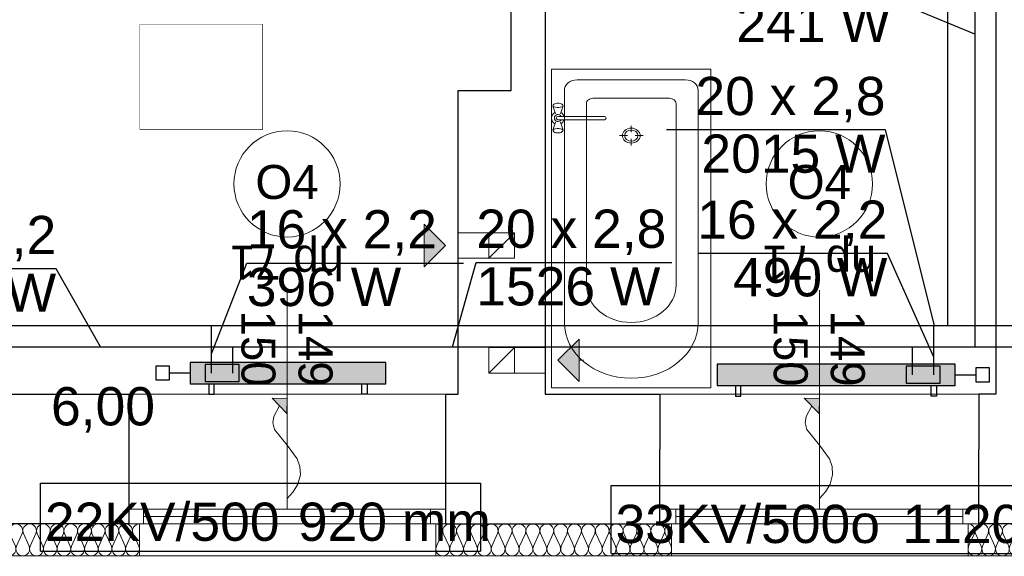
# Model space of a CAD drawing. Header units: inches. Extents: x -515158 to -470211, y -1887 to 84268.
# Tile 92 of 102: x -484966 to -480332, y 66505 to 69030. Entities that reach past the tile are written whole.
import ezdxf
from ezdxf.lldxf.tags import DXFTag

# ---------------------------------------------------------------- set-up
doc = ezdxf.new("R2010")
doc.units = ezdxf.units.IN
doc.header["$MEASUREMENT"] = 0
doc.set_wipeout_variables(frame=1)
for name, color, linetype, lineweight in [('#podkład', 252, 'Continuous', 9), ('A-Okna_Nr_Pióra__9', 252, 'Continuous', 9), ('Arch ocieplenie_Nr_Pióra__9', 252, 'Continuous', 9), ('Arch opisy okien_Nr_Pióra__9', 252, 'Continuous', 9), ('Arch opisy_Nr_Pióra__9', 252, 'Continuous', 9), ('Arch wykończenie_Nr_Pióra__3', 252, 'Continuous', 18), ('INWENT OPISY_Nr_Pióra__21', 252, 'Continuous', 9), ('INWENT wyposarzenie_Nr_Pióra__21', 252, 'Continuous', 9), ('INWENT. OKNA_Nr_Pióra__21', 252, 'Continuous', 9), ('INWENT. OKNA_Nr_Pióra__5', 252, 'Continuous', 13), ('INWENT.ŚCIANY_Nr_Pióra__1', 252, 'Continuous', 25), ('INWENT.ŚCIANY_Nr_Pióra__21', 252, 'Continuous', 9), ('Istniejące kominy_Nr_Pióra__21', 252, 'Continuous', 9)]:
    doc.layers.add(name, color=color, linetype=linetype, lineweight=lineweight)
for name, color, linetype in [('A-Okna', 252, 'Continuous'), ('Arch ocieplenie', 252, 'Continuous'), ('INWENT wyposarzenie', 252, 'Continuous'), ('IS_Text_Armatury_Therm', 7, 'Continuous'), ('IS_Text_Odbiornikow_Therm', 7, 'Continuous'), ('Istniejące kominy', 252, 'Continuous')]:
    doc.layers.add(name, color=color, linetype=linetype)
for name, color, linetype, true_color in [('IS_Armatura_podłączeniowa_grz._dolnozas.', 7, 'SOLID', 0x000000), ('IS_Armatura_Therm', 7, 'SOLID', 0x000000), ('IS_Grzejniki_Plan_rzut', 7, 'SOLID', 0x000000), ('IS_Opisy_działek_Therm', 7, 'SOLID', 0x000000), ('IS_Powrót', 5, 'DASH', 0x0000ff), ('IS_Zasilanie', 1, 'SOLID', 0xff0000)]:
    doc.layers.add(name, color=color, linetype=linetype, true_color=true_color)
doc.styles.add('GENERATED_STYLE_10', font='arial.ttf')
doc.styles.add('GENERATED_STYLE_4', font='txt')
doc.styles.add('GENERATED_STYLE_7', font='txt')
tags = doc.linetypes.add('DASH', pattern=[15, 10, -5]).pattern_tags.tags
tags[6:7] = [DXFTag(74, 4), DXFTag(75, 0), DXFTag(340, '0'), DXFTag(46, 0.0), DXFTag(50, 0.0), DXFTag(44, 0.0), DXFTag(45, 0.0)]
tags[4:5] = [DXFTag(74, 4), DXFTag(75, 0), DXFTag(340, '0'), DXFTag(46, 0.0), DXFTag(50, 0.0), DXFTag(44, 0.0), DXFTag(45, 0.0)]
tags = doc.linetypes.add('SOLID', pattern=[10, 10, 0]).pattern_tags.tags
tags[6:7] = [DXFTag(74, 4), DXFTag(75, 0), DXFTag(340, '0'), DXFTag(46, 0.0), DXFTag(50, 0.0), DXFTag(44, 0.0), DXFTag(45, 0.0)]
tags[4:5] = [DXFTag(74, 4), DXFTag(75, 0), DXFTag(340, '0'), DXFTag(46, 0.0), DXFTag(50, 0.0), DXFTag(44, 0.0), DXFTag(45, 0.0)]

# ---------------------------------------------------------------- blocks, each defined once
blk = doc.blocks.new('Krzywa_19', base_point=(-482643.3, 67977.9))
at = {"layer": 'A-Okna_Nr_Pióra__9', "linetype": 'Continuous'}
blk.add_hatch(color=256, dxfattribs=at).paths.add_polyline_path([(-482643.3, 68448.5), (-482643.7, 68377.8), (-482714, 68448.9)], flags=0)
for p, q in [((-482643.3, 68448.5), (-482714, 68448.9)), ((-482643.7, 68377.8), (-482714, 68448.9)), ((-482643.3, 68448.5), (-482643.7, 68377.8))]:
    blk.add_line(p, q, dxfattribs=at)
at = {"layer": 'A-Okna_Nr_Pióra__9', "linetype": 'Continuous', "flags": 128}
blk.add_lwpolyline([(-482643.3, 67977.9), (-482614.2, 68009.1), (-482592.9, 68044.1), (-482580.7, 68088.8), (-482583.2, 68127.5), (-482596.2, 68164), (-482643.3, 68228.5), (-482702.9, 68301.8), (-482710, 68333.8), (-482706, 68363.7), (-482678.9, 68413.3)], dxfattribs=at)
blk = doc.blocks.new('Krzywa_18', base_point=(-480138.3, 67977.9))
at = {"layer": 'A-Okna_Nr_Pióra__9', "linetype": 'Continuous'}
blk.add_hatch(color=256, dxfattribs=at).paths.add_polyline_path([(-480138.3, 68448.5), (-480138.7, 68377.8), (-480209, 68448.9)], flags=0)
for p, q in [((-480138.3, 68448.5), (-480209, 68448.9)), ((-480138.7, 68377.8), (-480209, 68448.9)), ((-480138.3, 68448.5), (-480138.7, 68377.8))]:
    blk.add_line(p, q, dxfattribs=at)
at = {"layer": 'A-Okna_Nr_Pióra__9', "linetype": 'Continuous', "flags": 128}
blk.add_lwpolyline([(-480138.3, 67977.9), (-480109.2, 68009.1), (-480087.9, 68044.1), (-480075.7, 68088.8), (-480078.2, 68127.5), (-480091.2, 68164), (-480138.3, 68228.5), (-480197.9, 68301.8), (-480205, 68333.8), (-480201, 68363.7), (-480173.9, 68413.3)], dxfattribs=at)
blk = doc.blocks.new('Linia_17', base_point=(-481898.3, 69167.6))
at = {"layer": 'Istniejące kominy_Nr_Pióra__21', "linetype": 'Continuous'}
blk.add_hatch(color=256, dxfattribs=at).paths.add_polyline_path([(-481898.3, 69167.6), (-481998.3, 69067.6), (-481998.3, 69267.6)], flags=0)
for p, q in [((-481898.3, 69167.6), (-481998.3, 69267.6)), ((-481998.3, 69067.6), (-481998.3, 69267.6)), ((-481998.3, 69167.6), (-482018.3, 69167.6)), ((-481898.3, 69167.6), (-481998.3, 69067.6))]:
    blk.add_line(p, q, dxfattribs=at)
blk = doc.blocks.new('Linia_16', base_point=(-481368.3, 68627.6))
at = {"layer": 'Istniejące kominy_Nr_Pióra__21', "linetype": 'Continuous'}
blk.add_hatch(color=256, dxfattribs=at).paths.add_polyline_path([(-481368.3, 68627.6), (-481268.3, 68727.6), (-481268.3, 68527.6)], flags=0)
for p, q in [((-481368.3, 68627.6), (-481268.3, 68727.6)), ((-481268.3, 68727.6), (-481268.3, 68527.6)), ((-481368.3, 68627.6), (-481268.3, 68527.6)), ((-481268.3, 68627.6), (-481248.3, 68627.6))]:
    blk.add_line(p, q, dxfattribs=at)
blk = doc.blocks.new('Symbol Wanna 14_273', base_point=(-480648.3, 69997.6))
at = {"layer": 'INWENT wyposarzenie_Nr_Pióra__21', "linetype": 'Continuous'}
for p, q in [((-481398.3, 68497.6), (-481398.3, 69997.6)), ((-481398.3, 69997.6), (-480648.3, 69997.6)), ((-480648.3, 68497.6), (-480648.3, 69997.6)), ((-481278.3, 69947.6), (-480768.3, 69947.6)), ((-481338.3, 69897.6), (-481338.3, 68805.6)), ((-480708.3, 69897.6), (-480708.3, 68805.6)), ((-481234, 68981.2), (-481234, 69835.7)), ((-481204, 69860.7), (-480842.7, 69860.7)), ((-480812.7, 68981.2), (-480812.7, 69835.7)), ((-481023.3, 69700.5), (-481023.3, 69731.3)), ((-481041.7, 69685.1), (-481078.8, 69685.1)), ((-481023.3, 69669.8), (-481023.3, 69638.9)), ((-481004.9, 69685.1), (-480967.9, 69685.1)), ((-481398.3, 68497.6), (-480648.3, 68497.6))]:
    blk.add_line(p, q, dxfattribs=at)
for centre, major_axis, start_param, end_param in [((-481278.3, 69897.6), (60, 0), 1.570796, 3.141593), ((-480768.3, 69897.6), (60, 0), 0, 1.570796), ((-481204, 69835.7), (30, 0), 1.570796, 3.141593), ((-480842.7, 69835.7), (30, 0), 0, 1.570796), ((-481023.3, 68981.2), (210.6, 0), 3.141593, 6.283185), ((-481023.3, 68805.6), (315, 0), 3.141593, 6.283185)]:
    blk.add_ellipse(centre, major_axis=major_axis, ratio=0.833333, start_param=start_param, end_param=end_param, dxfattribs=at)
for major_axis in [(41.9, 0), (31.3, 0)]:
    blk.add_ellipse((-481023.3, 69685.1), major_axis=major_axis, ratio=0.833333, dxfattribs=at)
blk = doc.blocks.new('Izolacja cieplna 14_236', base_point=(-479438.3, 67857.6))
at = {"layer": 'Arch ocieplenie_Nr_Pióra__9', "linetype": 'Continuous'}
for p, q in [((-479435.6, 67752.3), (-479408.7, 67812.9)), ((-479403.3, 67812.9), (-479376.4, 67752.3)), ((-479371, 67752.3), (-479344.1, 67812.9)), ((-479338.6, 67812.9), (-479311.8, 67752.3)), ((-479306.3, 67752.3), (-479279.4, 67812.9)), ((-479274, 67812.9), (-479247.1, 67752.3)), ((-479241.7, 67752.3), (-479214.8, 67812.9)), ((-479209.4, 67812.9), (-479182.5, 67752.3)), ((-479177, 67752.3), (-479150.1, 67812.9)), ((-479144.7, 67812.9), (-479117.8, 67752.3)), ((-479112.4, 67752.3), (-479085.5, 67812.9)), ((-479080.1, 67812.9), (-479053.2, 67752.3)), ((-479047.8, 67752.3), (-479020.9, 67812.9)), ((-479015.4, 67812.9), (-478988.5, 67752.3)), ((-478983.1, 67752.3), (-478956.2, 67812.9)), ((-478950.8, 67812.9), (-478923.9, 67752.3)), ((-478918.5, 67752.3), (-478891.6, 67812.9)), ((-478886.1, 67812.9), (-478859.3, 67752.3)), ((-478853.8, 67752.3), (-478826.9, 67812.9)), ((-478821.5, 67812.9), (-478794.6, 67752.3)), ((-478789.2, 67752.3), (-478762.3, 67812.9)), ((-478756.9, 67812.9), (-478730, 67752.3)), ((-478724.5, 67752.3), (-478697.6, 67812.9)), ((-478692.2, 67812.9), (-478665.3, 67752.3)), ((-478659.9, 67752.3), (-478633, 67812.9)), ((-478627.6, 67812.9), (-478600.7, 67752.3)), ((-478595.3, 67752.3), (-478568.4, 67812.9)), ((-478562.9, 67812.9), (-478536, 67752.3)), ((-478530.6, 67752.3), (-478503.7, 67812.9)), ((-478498.3, 67812.9), (-478471.4, 67752.3)), ((-478466, 67752.3), (-478439.1, 67812.9)), ((-478433.6, 67812.9), (-478406.8, 67752.3)), ((-478401.3, 67752.3), (-478374.4, 67812.9)), ((-478369, 67812.9), (-478342.1, 67752.3)), ((-478336.7, 67752.3), (-478309.8, 67812.9)), ((-478304.4, 67812.9), (-478277.5, 67752.3)), ((-478272, 67752.3), (-478245.1, 67812.9)), ((-478239.7, 67812.9), (-478212.8, 67752.3)), ((-478207.4, 67752.3), (-478180.5, 67812.9)), ((-478175.1, 67812.9), (-478148.2, 67752.3)), ((-478142.8, 67752.3), (-478115.9, 67812.9)), ((-478110.4, 67812.9), (-478083.5, 67752.3)), ((-478078.1, 67752.3), (-478051.2, 67812.9)), ((-478045.8, 67812.9), (-478018.9, 67752.3)), ((-478013.5, 67752.3), (-477986.6, 67812.9)), ((-477981.1, 67812.9), (-477954.3, 67752.3)), ((-477948.8, 67752.3), (-477921.9, 67812.9)), ((-477916.5, 67812.9), (-477889.6, 67752.3)), ((-477884.2, 67752.3), (-477857.3, 67812.9)), ((-477851.9, 67812.9), (-477825, 67752.3)), ((-477819.5, 67752.3), (-477792.6, 67812.9)), ((-477787.2, 67812.9), (-477760.3, 67752.3)), ((-477754.9, 67752.3), (-477728, 67812.9)), ((-477722.6, 67812.9), (-477695.7, 67752.3)), ((-477690.3, 67752.3), (-477663.4, 67812.9)), ((-477657.9, 67812.9), (-477631, 67752.3))]:
    blk.add_line(p, q, dxfattribs=at)
for centre, start_param, end_param in [((-479438.3, 67825.7), 5.870392, 7.853982), ((-479373.7, 67825.7), 5.870392, 9.837571), ((-479309, 67825.7), 5.870392, 9.837571), ((-479244.4, 67825.7), 5.870392, 9.837571), ((-479179.8, 67825.7), 5.870392, 9.837571), ((-479115.1, 67825.7), 5.870392, 9.837571), ((-479050.5, 67825.7), 5.870392, 9.837571), ((-478985.8, 67825.7), 5.870392, 9.837571), ((-478921.2, 67825.7), 5.870392, 9.837571), ((-478856.5, 67825.7), 5.870392, 9.837571), ((-478791.9, 67825.7), 5.870392, 9.837571), ((-478727.3, 67825.7), 5.870392, 9.837571), ((-478662.6, 67825.7), 5.870392, 9.837571), ((-478598, 67825.7), 5.870392, 9.837571), ((-478533.3, 67825.7), 5.870392, 9.837571), ((-478468.7, 67825.7), 5.870392, 9.837571), ((-478404, 67825.7), 5.870392, 9.837571), ((-478339.4, 67825.7), 5.870392, 9.837571), ((-478274.8, 67825.7), 5.870392, 9.837571), ((-478210.1, 67825.7), 5.870392, 9.837571), ((-478145.5, 67825.7), 5.870392, 9.837571), ((-478080.8, 67825.7), 5.870392, 9.837571), ((-478016.2, 67825.7), 5.870392, 9.837571), ((-477951.5, 67825.7), 5.870392, 9.837571), ((-477886.9, 67825.7), 5.870392, 9.837571), ((-477822.3, 67825.7), 5.870392, 9.837571), ((-477757.6, 67825.7), 5.870392, 9.837571), ((-477693, 67825.7), 5.870392, 9.837571), ((-477628.3, 67825.7), 1.570796, 3.554385), ((-479406, 67739.5), 2.728799, 6.695979), ((-479341.4, 67739.5), 2.728799, 6.695979), ((-479276.7, 67739.5), 2.728799, 6.695979), ((-479212.1, 67739.5), 2.728799, 6.695979), ((-479147.4, 67739.5), 2.728799, 6.695979), ((-479082.8, 67739.5), 2.728799, 6.695979), ((-479018.1, 67739.5), 2.728799, 6.695979), ((-478953.5, 67739.5), 2.728799, 6.695979), ((-478888.9, 67739.5), 2.728799, 6.695979), ((-478824.2, 67739.5), 2.728799, 6.695979), ((-478759.6, 67739.5), 2.728799, 6.695979), ((-478694.9, 67739.5), 2.728799, 6.695979), ((-478630.3, 67739.5), 2.728799, 6.695979), ((-478565.6, 67739.5), 2.728799, 6.695979), ((-478501, 67739.5), 2.728799, 6.695979), ((-478436.4, 67739.5), 2.728799, 6.695979), ((-478371.7, 67739.5), 2.728799, 6.695979), ((-478307.1, 67739.5), 2.728799, 6.695979), ((-478242.4, 67739.5), 2.728799, 6.695979), ((-478177.8, 67739.5), 2.728799, 6.695979), ((-478113.1, 67739.5), 2.728799, 6.695979), ((-478048.5, 67739.5), 2.728799, 6.695979), ((-477983.9, 67739.5), 2.728799, 6.695979), ((-477919.2, 67739.5), 2.728799, 6.695979), ((-477854.6, 67739.5), 2.728799, 6.695979), ((-477789.9, 67739.5), 2.728799, 6.695979), ((-477725.3, 67739.5), 2.728799, 6.695979), ((-477660.6, 67739.5), 2.728799, 6.695979)]:
    blk.add_ellipse(centre, major_axis=(32.3, 0), ratio=0.987014, start_param=start_param, end_param=end_param, dxfattribs=at)
blk = doc.blocks.new('Izolacja cieplna 14_235', base_point=(-481943.3, 67857.6))
at = {"layer": 'Arch ocieplenie_Nr_Pióra__9', "linetype": 'Continuous'}
for p, q in [((-481940.6, 67752.3), (-481913.4, 67812.9)), ((-481907.9, 67812.9), (-481880.8, 67752.3)), ((-481875.3, 67752.3), (-481848.1, 67812.9)), ((-481842.6, 67812.9), (-481815.5, 67752.3)), ((-481810, 67752.3), (-481782.8, 67812.9)), ((-481777.3, 67812.9), (-481750.2, 67752.3)), ((-481744.7, 67752.3), (-481717.5, 67812.9)), ((-481712.1, 67812.9), (-481684.9, 67752.3)), ((-481679.4, 67752.3), (-481652.2, 67812.9)), ((-481646.8, 67812.9), (-481619.6, 67752.3)), ((-481614.1, 67752.3), (-481587, 67812.9)), ((-481581.5, 67812.9), (-481554.3, 67752.3)), ((-481548.8, 67752.3), (-481521.7, 67812.9)), ((-481516.2, 67812.9), (-481489, 67752.3)), ((-481483.5, 67752.3), (-481456.4, 67812.9)), ((-481450.9, 67812.9), (-481423.7, 67752.3)), ((-481418.2, 67752.3), (-481391.1, 67812.9)), ((-481385.6, 67812.9), (-481358.4, 67752.3)), ((-481352.9, 67752.3), (-481325.8, 67812.9)), ((-481320.3, 67812.9), (-481293.1, 67752.3)), ((-481287.6, 67752.3), (-481260.5, 67812.9)), ((-481255, 67812.9), (-481227.8, 67752.3)), ((-481222.3, 67752.3), (-481195.2, 67812.9)), ((-481189.7, 67812.9), (-481162.5, 67752.3)), ((-481157.1, 67752.3), (-481129.9, 67812.9)), ((-481124.4, 67812.9), (-481097.2, 67752.3)), ((-481091.8, 67752.3), (-481064.6, 67812.9)), ((-481059.1, 67812.9), (-481032, 67752.3)), ((-481026.5, 67752.3), (-480999.3, 67812.9)), ((-480993.8, 67812.9), (-480966.7, 67752.3)), ((-480961.2, 67752.3), (-480934, 67812.9)), ((-480928.5, 67812.9), (-480901.4, 67752.3)), ((-480895.9, 67752.3), (-480868.7, 67812.9)), ((-480863.2, 67812.9), (-480836.1, 67752.3))]:
    blk.add_line(p, q, dxfattribs=at)
for centre, start_param, end_param in [((-481943.3, 67825.7), 5.870392, 7.853982), ((-481878, 67825.7), 5.870392, 9.837571), ((-481812.7, 67825.7), 5.870392, 9.837571), ((-481747.4, 67825.7), 5.870392, 9.837571), ((-481682.2, 67825.7), 5.870392, 9.837571), ((-481616.9, 67825.7), 5.870392, 9.837571), ((-481551.6, 67825.7), 5.870392, 9.837571), ((-481486.3, 67825.7), 5.870392, 9.837571), ((-481421, 67825.7), 5.870392, 9.837571), ((-481355.7, 67825.7), 5.870392, 9.837571), ((-481290.4, 67825.7), 5.870392, 9.837571), ((-481225.1, 67825.7), 5.870392, 9.837571), ((-481159.8, 67825.7), 5.870392, 9.837571), ((-481094.5, 67825.7), 5.870392, 9.837571), ((-481029.2, 67825.7), 5.870392, 9.837571), ((-480963.9, 67825.7), 5.870392, 9.837571), ((-480898.6, 67825.7), 5.870392, 9.837571), ((-480833.3, 67825.7), 1.570796, 3.554385), ((-481910.7, 67739.5), 2.728799, 6.695979), ((-481845.4, 67739.5), 2.728799, 6.695979), ((-481780.1, 67739.5), 2.728799, 6.695979), ((-481714.8, 67739.5), 2.728799, 6.695979), ((-481649.5, 67739.5), 2.728799, 6.695979), ((-481584.2, 67739.5), 2.728799, 6.695979), ((-481518.9, 67739.5), 2.728799, 6.695979), ((-481453.6, 67739.5), 2.728799, 6.695979), ((-481388.3, 67739.5), 2.728799, 6.695979), ((-481323, 67739.5), 2.728799, 6.695979), ((-481257.7, 67739.5), 2.728799, 6.695979), ((-481192.4, 67739.5), 2.728799, 6.695979), ((-481127.1, 67739.5), 2.728799, 6.695979), ((-481061.9, 67739.5), 2.728799, 6.695979), ((-480996.6, 67739.5), 2.728799, 6.695979), ((-480931.3, 67739.5), 2.728799, 6.695979), ((-480866, 67739.5), 2.728799, 6.695979)]:
    blk.add_ellipse(centre, major_axis=(32.6, 0), ratio=0.97717, start_param=start_param, end_param=end_param, dxfattribs=at)
blk = doc.blocks.new('Izolacja cieplna 14_207', base_point=(-485468.3, 67857.6))
at = {"layer": 'Arch ocieplenie_Nr_Pióra__9', "linetype": 'Continuous'}
for p, q in [((-485465.6, 67752.3), (-485438.8, 67812.9)), ((-485433.3, 67812.9), (-485406.5, 67752.3)), ((-485401.1, 67752.3), (-485374.2, 67812.9)), ((-485368.8, 67812.9), (-485341.9, 67752.3)), ((-485336.5, 67752.3), (-485309.7, 67812.9)), ((-485304.3, 67812.9), (-485277.4, 67752.3)), ((-485272, 67752.3), (-485245.1, 67812.9)), ((-485239.7, 67812.9), (-485212.9, 67752.3)), ((-485207.4, 67752.3), (-485180.6, 67812.9)), ((-485175.2, 67812.9), (-485148.3, 67752.3)), ((-485142.9, 67752.3), (-485116, 67812.9)), ((-485110.6, 67812.9), (-485083.8, 67752.3)), ((-485078.3, 67752.3), (-485051.5, 67812.9)), ((-485046.1, 67812.9), (-485019.2, 67752.3)), ((-485013.8, 67752.3), (-484986.9, 67812.9)), ((-484981.5, 67812.9), (-484954.7, 67752.3)), ((-484949.3, 67752.3), (-484922.4, 67812.9)), ((-484917, 67812.9), (-484890.1, 67752.3)), ((-484884.7, 67752.3), (-484857.9, 67812.9)), ((-484852.4, 67812.9), (-484825.6, 67752.3)), ((-484820.2, 67752.3), (-484793.3, 67812.9)), ((-484787.9, 67812.9), (-484761, 67752.3)), ((-484755.6, 67752.3), (-484728.8, 67812.9)), ((-484723.3, 67812.9), (-484696.5, 67752.3)), ((-484691.1, 67752.3), (-484664.2, 67812.9)), ((-484658.8, 67812.9), (-484631.9, 67752.3)), ((-484626.5, 67752.3), (-484599.7, 67812.9)), ((-484594.3, 67812.9), (-484567.4, 67752.3)), ((-484562, 67752.3), (-484535.1, 67812.9)), ((-484529.7, 67812.9), (-484502.9, 67752.3)), ((-484497.4, 67752.3), (-484470.6, 67812.9)), ((-484465.2, 67812.9), (-484438.3, 67752.3)), ((-484432.9, 67752.3), (-484406, 67812.9)), ((-484400.6, 67812.9), (-484373.8, 67752.3)), ((-484368.3, 67752.3), (-484341.5, 67812.9)), ((-484336.1, 67812.9), (-484309.2, 67752.3)), ((-484303.8, 67752.3), (-484276.9, 67812.9)), ((-484271.5, 67812.9), (-484244.7, 67752.3)), ((-484239.3, 67752.3), (-484212.4, 67812.9)), ((-484207, 67812.9), (-484180.1, 67752.3)), ((-484174.7, 67752.3), (-484147.9, 67812.9)), ((-484142.4, 67812.9), (-484115.6, 67752.3)), ((-484110.2, 67752.3), (-484083.3, 67812.9)), ((-484077.9, 67812.9), (-484051, 67752.3)), ((-484045.6, 67752.3), (-484018.8, 67812.9)), ((-484013.3, 67812.9), (-483986.5, 67752.3)), ((-483981.1, 67752.3), (-483954.2, 67812.9)), ((-483948.8, 67812.9), (-483921.9, 67752.3)), ((-483916.5, 67752.3), (-483889.7, 67812.9)), ((-483884.3, 67812.9), (-483857.4, 67752.3)), ((-483852, 67752.3), (-483825.1, 67812.9)), ((-483819.7, 67812.9), (-483792.9, 67752.3)), ((-483787.4, 67752.3), (-483760.6, 67812.9)), ((-483755.2, 67812.9), (-483728.3, 67752.3)), ((-483722.9, 67752.3), (-483696, 67812.9)), ((-483690.6, 67812.9), (-483663.8, 67752.3)), ((-483658.3, 67752.3), (-483631.5, 67812.9)), ((-483626.1, 67812.9), (-483599.2, 67752.3)), ((-483593.8, 67752.3), (-483566.9, 67812.9)), ((-483561.5, 67812.9), (-483534.7, 67752.3)), ((-483529.3, 67752.3), (-483502.4, 67812.9)), ((-483497, 67812.9), (-483470.1, 67752.3)), ((-483464.7, 67752.3), (-483437.9, 67812.9)), ((-483432.4, 67812.9), (-483405.6, 67752.3)), ((-483400.2, 67752.3), (-483373.3, 67812.9)), ((-483367.9, 67812.9), (-483341, 67752.3))]:
    blk.add_line(p, q, dxfattribs=at)
for centre, start_param, end_param in [((-485468.3, 67825.7), 5.870392, 7.853982), ((-485403.8, 67825.7), 5.870392, 9.837571), ((-485339.2, 67825.7), 5.870392, 9.837571), ((-485274.7, 67825.7), 5.870392, 9.837571), ((-485210.1, 67825.7), 5.870392, 9.837571), ((-485145.6, 67825.7), 5.870392, 9.837571), ((-485081.1, 67825.7), 5.870392, 9.837571), ((-485016.5, 67825.7), 5.870392, 9.837571), ((-484952, 67825.7), 5.870392, 9.837571), ((-484887.4, 67825.7), 5.870392, 9.837571), ((-484822.9, 67825.7), 5.870392, 9.837571), ((-484758.3, 67825.7), 5.870392, 9.837571), ((-484693.8, 67825.7), 5.870392, 9.837571), ((-484629.2, 67825.7), 5.870392, 9.837571), ((-484564.7, 67825.7), 5.870392, 9.837571), ((-484500.1, 67825.7), 5.870392, 9.837571), ((-484435.6, 67825.7), 5.870392, 9.837571), ((-484371.1, 67825.7), 5.870392, 9.837571), ((-484306.5, 67825.7), 5.870392, 9.837571), ((-484242, 67825.7), 5.870392, 9.837571), ((-484177.4, 67825.7), 5.870392, 9.837571), ((-484112.9, 67825.7), 5.870392, 9.837571), ((-484048.3, 67825.7), 5.870392, 9.837571), ((-483983.8, 67825.7), 5.870392, 9.837571), ((-483919.2, 67825.7), 5.870392, 9.837571), ((-483854.7, 67825.7), 5.870392, 9.837571), ((-483790.1, 67825.7), 5.870392, 9.837571), ((-483725.6, 67825.7), 5.870392, 9.837571), ((-483661.1, 67825.7), 5.870392, 9.837571), ((-483596.5, 67825.7), 5.870392, 9.837571), ((-483532, 67825.7), 5.870392, 9.837571), ((-483467.4, 67825.7), 5.870392, 9.837571), ((-483402.9, 67825.7), 5.870392, 9.837571), ((-483338.3, 67825.7), 1.570796, 3.554385), ((-485436.1, 67739.5), 2.728799, 6.695979), ((-485371.5, 67739.5), 2.728799, 6.695979), ((-485307, 67739.5), 2.728799, 6.695979), ((-485242.4, 67739.5), 2.728799, 6.695979), ((-485177.9, 67739.5), 2.728799, 6.695979), ((-485113.3, 67739.5), 2.728799, 6.695979), ((-485048.8, 67739.5), 2.728799, 6.695979), ((-484984.2, 67739.5), 2.728799, 6.695979), ((-484919.7, 67739.5), 2.728799, 6.695979), ((-484855.1, 67739.5), 2.728799, 6.695979), ((-484790.6, 67739.5), 2.728799, 6.695979), ((-484726.1, 67739.5), 2.728799, 6.695979), ((-484661.5, 67739.5), 2.728799, 6.695979), ((-484597, 67739.5), 2.728799, 6.695979), ((-484532.4, 67739.5), 2.728799, 6.695979), ((-484467.9, 67739.5), 2.728799, 6.695979), ((-484403.3, 67739.5), 2.728799, 6.695979), ((-484338.8, 67739.5), 2.728799, 6.695979), ((-484274.2, 67739.5), 2.728799, 6.695979), ((-484209.7, 67739.5), 2.728799, 6.695979), ((-484145.1, 67739.5), 2.728799, 6.695979), ((-484080.6, 67739.5), 2.728799, 6.695979), ((-484016.1, 67739.5), 2.728799, 6.695979), ((-483951.5, 67739.5), 2.728799, 6.695979), ((-483887, 67739.5), 2.728799, 6.695979), ((-483822.4, 67739.5), 2.728799, 6.695979), ((-483757.9, 67739.5), 2.728799, 6.695979), ((-483693.3, 67739.5), 2.728799, 6.695979), ((-483628.8, 67739.5), 2.728799, 6.695979), ((-483564.2, 67739.5), 2.728799, 6.695979), ((-483499.7, 67739.5), 2.728799, 6.695979), ((-483435.1, 67739.5), 2.728799, 6.695979), ((-483370.6, 67739.5), 2.728799, 6.695979)]:
    blk.add_ellipse(centre, major_axis=(32.3, 0), ratio=0.988504, start_param=start_param, end_param=end_param, dxfattribs=at)
blk = doc.blocks.new('p1')
at = {"layer": 'Arch opisy_Nr_Pióra__9', "color": 252, "linetype": 'Continuous'}
blk.add_circle((-480138.3, 67244.3), 250, dxfattribs=at)
at = {"layer": 'Arch wykończenie_Nr_Pióra__3', "color": 252, "linetype": 'Continuous'}
for p, q in [((-483338.3, 65644.3), (-483338.3, 65494.3)), ((-481943.3, 65494.3), (-481943.3, 65644.3)), ((-480833.3, 65494.3), (-480833.3, 65644.3)), ((-479438.3, 65494.3), (-479438.3, 65644.3)), ((-485468.3, 65494.3), (-483338.3, 65494.3)), ((-481943.3, 65494.3), (-480833.3, 65494.3)), ((-479438.3, 65494.3), (-477628.3, 65494.3))]:
    blk.add_line(p, q, dxfattribs=at)
at = {"layer": 'INWENT OPISY_Nr_Pióra__21', "color": 252, "linetype": 'Continuous', "flags": 128}
blk.add_lwpolyline([(-483335.3, 67994.8), (-482759.3, 67994.8), (-482759.3, 67500.7), (-483335.3, 67500.7)], close=True, dxfattribs=at)
at = {"layer": 'INWENT wyposarzenie_Nr_Pióra__21', "color": 252, "linetype": 'Continuous'}
for p, q in [((-481390.9, 67614.7), (-481392.3, 67611.9)), ((-481380.4, 67574.4), (-481392.3, 67611.9)), ((-481392.3, 67611.9), (-481390.9, 67609.1)), ((-481390.9, 67614.7), (-481387.1, 67619.9)), ((-481390.9, 67609.1), (-481386.7, 67606.6)), ((-481383.6, 67621.9), (-481387.1, 67619.9)), ((-481386.7, 67606.6), (-481380.3, 67604.8)), ((-481378.3, 67623.5), (-481383.6, 67621.9)), ((-481371.8, 67624.3), (-481378.3, 67623.5)), ((-481364.9, 67624.3), (-481371.8, 67624.3)), ((-481358.3, 67623.5), (-481364.9, 67624.3)), ((-481353, 67621.9), (-481358.3, 67623.5)), ((-481356.3, 67574.4), (-481344.3, 67611.9)), ((-481356.3, 67604.8), (-481349.9, 67606.6)), ((-481349.5, 67619.9), (-481353, 67621.9)), ((-481349.9, 67606.6), (-481345.8, 67609.1)), ((-481345.8, 67614.7), (-481349.5, 67619.9)), ((-481344.3, 67611.9), (-481345.8, 67614.7)), ((-481345.8, 67609.1), (-481344.3, 67611.9)), ((-481380.3, 67604.8), (-481372.5, 67603.8)), ((-481372.5, 67603.8), (-481364.2, 67603.8)), ((-481149.5, 67562.2), (-481369.7, 67562.2)), ((-481364.2, 67603.8), (-481356.3, 67604.8)), ((-481380.4, 67534.2), (-481392.3, 67496.7)), ((-481369.7, 67546.4), (-481149.5, 67546.4)), ((-481356.3, 67534.2), (-481344.3, 67496.7)), ((-481390.9, 67499.5), (-481392.3, 67496.7)), ((-481392.3, 67496.7), (-481390.9, 67493.9)), ((-481386.7, 67502), (-481390.9, 67499.5)), ((-481390.9, 67493.9), (-481387.1, 67488.7)), ((-481387.1, 67488.7), (-481383.6, 67486.7)), ((-481380.3, 67503.8), (-481386.7, 67502)), ((-481383.6, 67486.7), (-481378.3, 67485.2)), ((-481372.5, 67504.8), (-481380.3, 67503.8)), ((-481378.3, 67485.2), (-481371.8, 67484.3)), ((-481364.2, 67504.8), (-481372.5, 67504.8)), ((-481371.8, 67484.3), (-481364.9, 67484.3)), ((-481364.9, 67484.3), (-481358.3, 67485.2)), ((-481356.3, 67503.8), (-481364.2, 67504.8)), ((-481358.3, 67485.2), (-481353, 67486.7)), ((-481349.9, 67502), (-481356.3, 67503.8)), ((-481353, 67486.7), (-481349.5, 67488.7)), ((-481345.8, 67499.5), (-481349.9, 67502)), ((-481345.8, 67493.9), (-481349.5, 67488.7)), ((-481344.3, 67496.7), (-481345.8, 67499.5)), ((-481345.8, 67493.9), (-481344.3, 67496.7))]:
    blk.add_line(p, q, dxfattribs=at)
for centre, radius, start, end in [((-481368.3, 67554.3), 30, 117.9765, 242.0235), ((-481368.3, 67554.3), 16.8, 28.0549, 331.9451), ((-481368.3, 67554.3), 8, 100, 260), ((-481368.3, 67554.3), 30, 15.2253, 62.0235), ((-481149.5, 67554.3), 7.88, 270, 90), ((-481368.3, 67554.3), 30, 297.9765, 344.7747)]:
    blk.add_arc(centre, radius, start, end, dxfattribs=at)
at = {"layer": 'INWENT. OKNA_Nr_Pióra__5', "color": 252, "linetype": 'Continuous'}
for p, q in [((-482643.3, 65714.3), (-482643.3, 66744.3)), ((-480138.3, 65714.3), (-480138.3, 66744.3)), ((-483388.3, 65714.3), (-481898.3, 65714.3)), ((-483318.3, 65644.3), (-483318.3, 65714.3)), ((-481968.3, 65644.3), (-481968.3, 65714.3)), ((-480883.3, 65714.3), (-479393.3, 65714.3)), ((-480813.3, 65644.3), (-480813.3, 65714.3)), ((-479463.3, 65644.3), (-479463.3, 65714.3)), ((-481968.3, 65679.3), (-483318.3, 65679.3)), ((-479463.3, 65679.3), (-480813.3, 65679.3)), ((-483388.3, 65644.3), (-481898.3, 65644.3)), ((-480883.3, 65644.3), (-479393.3, 65644.3))]:
    blk.add_line(p, q, dxfattribs=at)
at = {"layer": 'INWENT.ŚCIANY_Nr_Pióra__1', "color": 252, "linetype": 'Continuous'}
for p, q in [((-481588.3, 67684.3), (-481588.3, 69804.3)), ((-481428.3, 69804.3), (-481428.3, 66254.3)), ((-479308.3, 69804.3), (-479308.3, 66254.3)), ((-481838.3, 67684.3), (-481588.3, 67684.3)), ((-481838.3, 66254.3), (-481838.3, 67684.3)), ((-484198.3, 66254.3), (-483388.3, 66254.3)), ((-483388.3, 66254.3), (-483388.3, 66004.3)), ((-481898.3, 66254.3), (-481838.3, 66254.3)), ((-481898.3, 66254.3), (-481898.3, 66004.3)), ((-481428.3, 66254.3), (-480888.3, 66254.3)), ((-480888.3, 66254.3), (-480888.3, 65994.3)), ((-479388.3, 66254.3), (-479388.3, 65994.3)), ((-479308.3, 66254.3), (-479388.3, 66254.3)), ((-483388.3, 66004.3), (-483388.3, 65644.3)), ((-481898.3, 66004.3), (-481898.3, 65644.3)), ((-480888.3, 65644.3), (-480888.3, 65994.3)), ((-479388.3, 65644.3), (-479388.3, 65994.3)), ((-483388.3, 65644.3), (-485408.3, 65644.3)), ((-481898.3, 65644.3), (-480888.3, 65644.3)), ((-477678.3, 65644.3), (-479388.3, 65644.3))]:
    blk.add_line(p, q, dxfattribs=at)
at = {"layer": 'INWENT.ŚCIANY_Nr_Pióra__21', "color": 252, "linetype": 'Continuous'}
for p, q in [((-483388.3, 66254.3), (-481898.3, 66254.3)), ((-480888.3, 66254.3), (-479388.3, 66254.3)), ((-483338.3, 65494.3), (-481943.3, 65494.3)), ((-480833.3, 65494.3), (-479438.3, 65494.3))]:
    blk.add_line(p, q, dxfattribs=at)
at = {"layer": 'Istniejące kominy_Nr_Pióra__21', "color": 252, "linetype": 'Continuous'}
for p, q in [((-481838.3, 67014.3), (-481693.3, 67014.3)), ((-481573.3, 67014.3), (-481693.3, 67014.3)), ((-481693.3, 67014.3), (-481693.3, 66894.3)), ((-481693.3, 66894.3), (-481573.3, 67014.3)), ((-481573.3, 66894.3), (-481573.3, 67014.3)), ((-481693.3, 66894.3), (-481838.3, 66894.3)), ((-481693.3, 66894.3), (-481573.3, 66894.3)), ((-481693.3, 66474.3), (-481573.3, 66474.3)), ((-481693.3, 66354.3), (-481693.3, 66474.3)), ((-481693.3, 66354.3), (-481573.3, 66474.3)), ((-481428.3, 66474.3), (-481573.3, 66474.3)), ((-481573.3, 66474.3), (-481573.3, 66354.3)), ((-481573.3, 66354.3), (-481693.3, 66354.3)), ((-481573.3, 66354.3), (-481428.3, 66354.3))]:
    blk.add_line(p, q, dxfattribs=at)
at = {"layer": 'A-Okna', "color": 252, "linetype": 'Continuous', "lineweight": 9}
for name, p in [('Krzywa_19', (-482643.3, 65764.6)), ('Krzywa_18', (-480138.3, 65764.6))]:
    blk.add_blockref(name, p, dxfattribs=at)
at = {"layer": 'Arch ocieplenie', "color": 252, "linetype": 'Continuous', "lineweight": 13}
for name, p in [('Izolacja cieplna 14_207', (-485468.3, 65644.3)), ('Izolacja cieplna 14_235', (-481943.3, 65644.3)), ('Izolacja cieplna 14_236', (-479438.3, 65644.3))]:
    blk.add_blockref(name, p, dxfattribs=at)
at = {"layer": 'INWENT wyposarzenie', "color": 252, "linetype": 'Continuous', "lineweight": 13}
blk.add_blockref('Symbol Wanna 14_273', (-480648.3, 67784.3), dxfattribs=at)
at = {"layer": 'Istniejące kominy', "color": 252, "linetype": 'Continuous'}
for name, p in [('Linia_17', (-481898.3, 66954.3)), ('Linia_16', (-481368.3, 66414.3))]:
    blk.add_blockref(name, p, dxfattribs=at)
at = {"layer": 'Arch opisy okien_Nr_Pióra__9', "color": 252, "linetype": 'Continuous', "char_height": 160, "attachment_point": 2, "style": 'GENERATED_STYLE_10'}
for insert in [(-482643.3, 67333.5), (-480138.3, 67333.5)]:
    blk.add_mtext('{O4}', dxfattribs=dict(at, insert=insert))
at = {"layer": 'INWENT OPISY_Nr_Pióra__21', "color": 252, "linetype": 'Continuous', "insert": (-483047.3, 67592.6), "char_height": 300, "attachment_point": 8, "style": 'GENERATED_STYLE_4'}
blk.add_mtext('{1.3 }', dxfattribs=at)
at = {"layer": 'INWENT. OKNA_Nr_Pióra__21', "color": 252, "linetype": 'Continuous', "char_height": 160, "attachment_point": 2, "rotation": 180, "style": 'GENERATED_STYLE_7'}
for insert in [(-482643.3, 66793.7), (-480138.3, 66793.7)]:
    blk.add_mtext('{hp 71}', dxfattribs=dict(at, insert=insert))
at = {"layer": 'INWENT. OKNA_Nr_Pióra__21', "color": 252, "linetype": 'Continuous', "char_height": 160, "width": 709.227, "attachment_point": 2, "rotation": 270, "line_spacing_factor": 1.007581, "style": 'GENERATED_STYLE_7'}
for insert in [(-482429.2, 66469.3), (-479924.2, 66469.3)]:
    blk.add_mtext('{149\\P150}', dxfattribs=dict(at, insert=insert))
at = {"color": 252, "linetype": 'Continuous', "ltscale": 1952349.708747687}
blk.add_wipeout([(-483335.3, 67994.8), (-482759.3, 67994.8), (-482759.3, 67500.7), (-483335.3, 67500.7)], dxfattribs=at).dxf.layer = 'INWENT OPISY_Nr_Pióra__21'
at = {"layer": 'Arch opisy_Nr_Pióra__9', "color": 252, "linetype": 'Continuous'}
blk.add_circle((-482643.3, 67244.3), 250, dxfattribs=at)

msp = doc.modelspace()

# ---------------------------------------------------------------- block references
at = {"layer": '#podkład'}
msp.add_blockref('p1', (-1064.1, 1012.8), dxfattribs=at)

# ---------------------------------------------------------------- next in the draw order: hatches: boundary and pattern name
at = {"layer": 'IS_Grzejniki_Plan_rzut', "ltscale": 10}
for points in [[(-484163, 67317.1), (-483243, 67317.1), (-483243, 67417.1), (-484163, 67417.1)], [(-481683.9, 67309), (-480563.9, 67309), (-480563.9, 67409), (-481683.9, 67409)]]:
    msp.add_hatch(color=8, dxfattribs=at).paths.add_polyline_path(points)

# ---------------------------------------------------------------- next in the draw order: linework, layer by layer
at = {"layer": 'IS_Armatura_podłączeniowa_grz._dolnozas.', "ltscale": 10}
for p, q in [((-483933, 67407.1), (-484093, 67407.1)), ((-484093, 67407.1), (-484093, 67327.1)), ((-483933, 67327.1), (-483933, 67407.1)), ((-480633.9, 67399), (-480793.9, 67399)), ((-480793.9, 67399), (-480793.9, 67319)), ((-480633.9, 67319), (-480633.9, 67399)), ((-484093, 67327.1), (-483933, 67327.1)), ((-484093, 67327.1), (-484093, 67327.1)), ((-480793.9, 67319), (-480633.9, 67319)), ((-480793.9, 67319), (-480793.9, 67319))]:
    msp.add_line(p, q, dxfattribs=at)
at = {"layer": 'IS_Armatura_Therm', "ltscale": 10}
for p, q in [((-484260.5, 67399.6), (-484325.5, 67399.6)), ((-484325.5, 67399.6), (-484325.5, 67334.6)), ((-484260.5, 67334.6), (-484260.5, 67399.6)), ((-480401.4, 67391.5), (-480466.4, 67391.5)), ((-480466.4, 67391.5), (-480466.4, 67326.5)), ((-480401.4, 67326.5), (-480401.4, 67391.5)), ((-484325.5, 67334.6), (-484260.5, 67334.6)), ((-484163, 67367.1), (-484260.5, 67367.1)), ((-480563.9, 67359), (-480466.4, 67359)), ((-480466.4, 67326.5), (-480401.4, 67326.5))]:
    msp.add_line(p, q, dxfattribs=at)
at = {"layer": 'IS_Grzejniki_Plan_rzut', "ltscale": 10}
for p, q in [((-483243, 67417.1), (-484163, 67417.1)), ((-484163, 67417.1), (-484163, 67317.1)), ((-483243, 67317.1), (-483243, 67417.1)), ((-480563.9, 67409), (-481683.9, 67409)), ((-481683.9, 67409), (-481683.9, 67309)), ((-480563.9, 67309), (-480563.9, 67409)), ((-484163, 67317.1), (-483243, 67317.1)), ((-484163, 67317.1), (-484163, 67317.1)), ((-484075.5, 67317.1), (-484075.5, 67267.1)), ((-484050.5, 67267.1), (-484050.5, 67317.1)), ((-483355.5, 67267.1), (-483355.5, 67317.1)), ((-483330.5, 67317.1), (-483330.5, 67267.1)), ((-481683.9, 67309), (-480563.9, 67309)), ((-481683.9, 67309), (-481683.9, 67309)), ((-481596.4, 67309), (-481596.4, 67259)), ((-481571.4, 67259), (-481571.4, 67309)), ((-480676.4, 67259), (-480676.4, 67309)), ((-480651.4, 67309), (-480651.4, 67259)), ((-484075.5, 67267.1), (-484050.5, 67267.1)), ((-483330.5, 67267.1), (-483355.5, 67267.1)), ((-481596.4, 67259), (-481571.4, 67259)), ((-480651.4, 67259), (-480676.4, 67259))]:
    msp.add_line(p, q, dxfattribs=at)
at = {"layer": 'IS_Opisy_działek_Therm', "ltscale": 10}
for p, q in [((-480470.9, 68961.9), (-480866.1, 69126.1)), ((-480891, 68511.3), (-481921, 68511.3)), ((-480660, 67590.3), (-480891, 68511.3)), ((-484063, 67457.1), (-483896.8, 67884.1)), ((-483896.8, 67884.1), (-482876.8, 67884.1)), ((-482928.4, 67490.3), (-482816.9, 67886.9)), ((-482816.9, 67886.9), (-481896.8, 67886.9)), ((-480882.3, 67929.4), (-481772.5, 67929.4)), ((-480663.9, 67442.2), (-480882.3, 67929.4)), ((-484793.7, 67857.2), (-485823.7, 67857.2)), ((-484584.6, 67490.3), (-484793.7, 67857.2))]:
    msp.add_line(p, q, dxfattribs=at)
at = {"layer": 'IS_Powrót', "color": 5, "ltscale": 10}
for p, q in [((-480598.9, 70097), (-480598.9, 67590.3)), ((-486201.5, 67590.3), (-484063, 67590.3)), ((-484063, 67367.1), (-484063, 67590.3)), ((-484063, 67590.3), (-480663.9, 67590.3)), ((-480663.9, 67359), (-480663.9, 67590.3)), ((-480663.9, 67590.3), (-480598.9, 67590.3)), ((-480598.9, 67590.3), (-478610.4, 67590.3))]:
    msp.add_line(p, q, dxfattribs=at)
at = {"layer": 'IS_Text_Odbiornikow_Therm', "color": 18, "linetype": 'SOLID', "ltscale": 10, "true_color": 0x000000}
for p, q in [((-484867.1, 66529.1), (-484867.1, 66849.1)), ((-484867.1, 66849.1), (-482797.1, 66849.1)), ((-482797.1, 66849.1), (-482797.1, 66529.1)), ((-482181.3, 66518.8), (-482181.3, 66838.8)), ((-482181.3, 66838.8), (-479812, 66838.8)), ((-484867.1, 66529.1), (-482797.1, 66529.1)), ((-482181.3, 66518.8), (-479812, 66518.8))]:
    msp.add_line(p, q, dxfattribs=at)
at = {"layer": 'IS_Zasilanie', "color": 1, "ltscale": 10}
for p, q in [((-480470.9, 69697), (-480470.9, 67490.3)), ((-486101.5, 67490.3), (-483963, 67490.3)), ((-483963, 67367.1), (-483963, 67490.3)), ((-483963, 67490.3), (-480763.9, 67490.3)), ((-480763.9, 67359), (-480763.9, 67490.3)), ((-480763.9, 67490.3), (-480470.9, 67490.3)), ((-480470.9, 67490.3), (-478510.4, 67490.3))]:
    msp.add_line(p, q, dxfattribs=at)

# ---------------------------------------------------------------- next in the draw order: texts
at = {"layer": 'IS_Opisy_działek_Therm', "ltscale": 10, "char_height": 180}
for s, insert, attachment_point in [('\\fArial|b0|i0;241 W', (-480866.1, 69104.5), 3), ('\\fArial|b0|i0;20 x 2,8', (-480891, 68547.3), 9), ('\\fArial|b0|i0;2015 W', (-480891, 68489.7), 3), ('\\fArial|b0|i0;16 x 2,2', (-480882.3, 67965.4), 9), ('\\fArial|b0|i0;16 x 2,2', (-484793.7, 67893.2), 9), ('\\fArial|b0|i0;16 x 2,2', (-483896.8, 67920.1), 7), ('\\fArial|b0|i0;20 x 2,8', (-482816.9, 67922.9), 7), ('\\fArial|b0|i0;490 W', (-480882.3, 67907.8), 3), ('\\fArial|b0|i0;1130 W', (-484793.7, 67835.6), 3), ('\\fArial|b0|i0;396 W', (-483896.8, 67862.5), 1), ('\\fArial|b0|i0;1526 W', (-482816.9, 67865.3), 1)]:
    msp.add_mtext(s, dxfattribs=dict(at, insert=insert, attachment_point=attachment_point))
at = {"layer": 'IS_Text_Armatury_Therm', "color": 18, "linetype": 'SOLID', "ltscale": 10, "true_color": 0x000000, "insert": (-484328.8, 67087.3), "char_height": 180, "attachment_point": 9}
msp.add_mtext('\\fArial|b0|i0;6,00  ', dxfattribs=at)
at = {"layer": 'IS_Text_Odbiornikow_Therm', "color": 18, "linetype": 'SOLID', "ltscale": 10, "true_color": 0x000000, "char_height": 180, "attachment_point": 7}
for s, insert in [('\\fArial|b0|i0;22KV/500', (-484847.1, 66575.1)), ('\\fArial|b0|i0;920 mm', (-483656.5, 66575.1)), ('\\fArial|b0|i0;33KV/500o', (-482161.3, 66564.8)), ('\\fArial|b0|i0;1120 mm', (-480811.5, 66564.8))]:
    msp.add_mtext(s, dxfattribs=dict(at, insert=insert))

doc.saveas('drawing.dxf')
